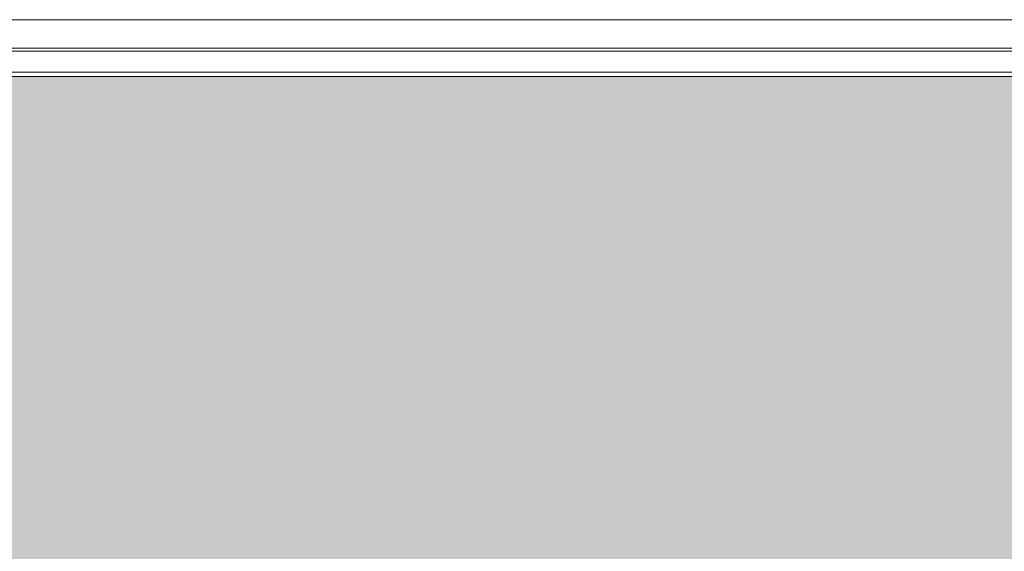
# Model space of a CAD drawing. Header units: millimetres. Extents: x -54722 to 267911, y -1116 to 19261.
# Tile 62 of 136: x -8219 to -6660, y 2877 to 3718. Entities that reach past the tile are written whole.
import ezdxf

# ---------------------------------------------------------------- set-up
doc = ezdxf.new("R2010")
doc.units = ezdxf.units.MM
for name, color, linetype, lineweight in [('A-FLOR', 192, 'Continuous', 9), ('A-GLAZ', 151, 'Continuous', 9), ('A-WALL', 113, 'Continuous', 9)]:
    doc.layers.add(name, color=color, linetype=linetype, lineweight=lineweight)

# ---------------------------------------------------------------- blocks, each defined once
blk = doc.blocks.new('Fenêtre type 1 - 280 x 245 cm-1357473-Façade Est')
at = {"layer": 'A-GLAZ'}
h = blk.add_hatch(color=256, dxfattribs=at)
h.paths.add_polyline_path([(-8736.6, 1408.3), (-8136.3, 1408.3), (-8169.2, 1457.8), (-8183.2, 1488.2), (-8197.9, 1527), (-8210, 1569.7), (-8059.5, 1569.7), (-8059.5, 1956.8), (-8268.3, 1956.8), (-8268.3, 2852.9), (-7068.2, 2852.9), (-7068.2, 1956.8), (-7296.8, 1956.8), (-7296.3, 1569.7), (-6750, 1569.7), (-6765.9, 1515.4), (-6786.2, 1466.9), (-6792.7, 1454), (-6823.7, 1408.3), (-6499.6, 1408.3), (-6499.6, 3258.4), (-6389.9, 3258.4), (-6389.9, 3628.3), (-8736.6, 3628.3), (-8736.6, 1649.6)])
h.paths.add_polyline_path([(-7342.5, 1569.7), (-7342.5, 1956.8), (-8013.8, 1956.8), (-8012.9, 1569.7), (-7342.7, 1569.7)])
for p, q in [((-6389.9, 3668.3), (-8776.6, 3668.3)), ((-8743.7, 3635.4), (-6389.9, 3635.4)), ((-8736.6, 3628.3), (-6389.9, 3628.3))]:
    blk.add_line(p, q, dxfattribs=at)

msp = doc.modelspace()

# ---------------------------------------------------------------- linework, layer by layer
at = {"layer": 'A-FLOR'}
msp.add_line((-6389.9, 3673.3), (-10346.6, 3673.3), dxfattribs=at)
at = {"layer": 'A-WALL'}
msp.add_line((-10346.6, 3718.3), (-6389.9, 3718.3), dxfattribs=at)

# ---------------------------------------------------------------- block references
at = {"layer": 'A-GLAZ'}
msp.add_blockref('Fenêtre type 1 - 280 x 245 cm-1357473-Façade Est', (0, 0), dxfattribs=at)

doc.saveas('drawing.dxf')
